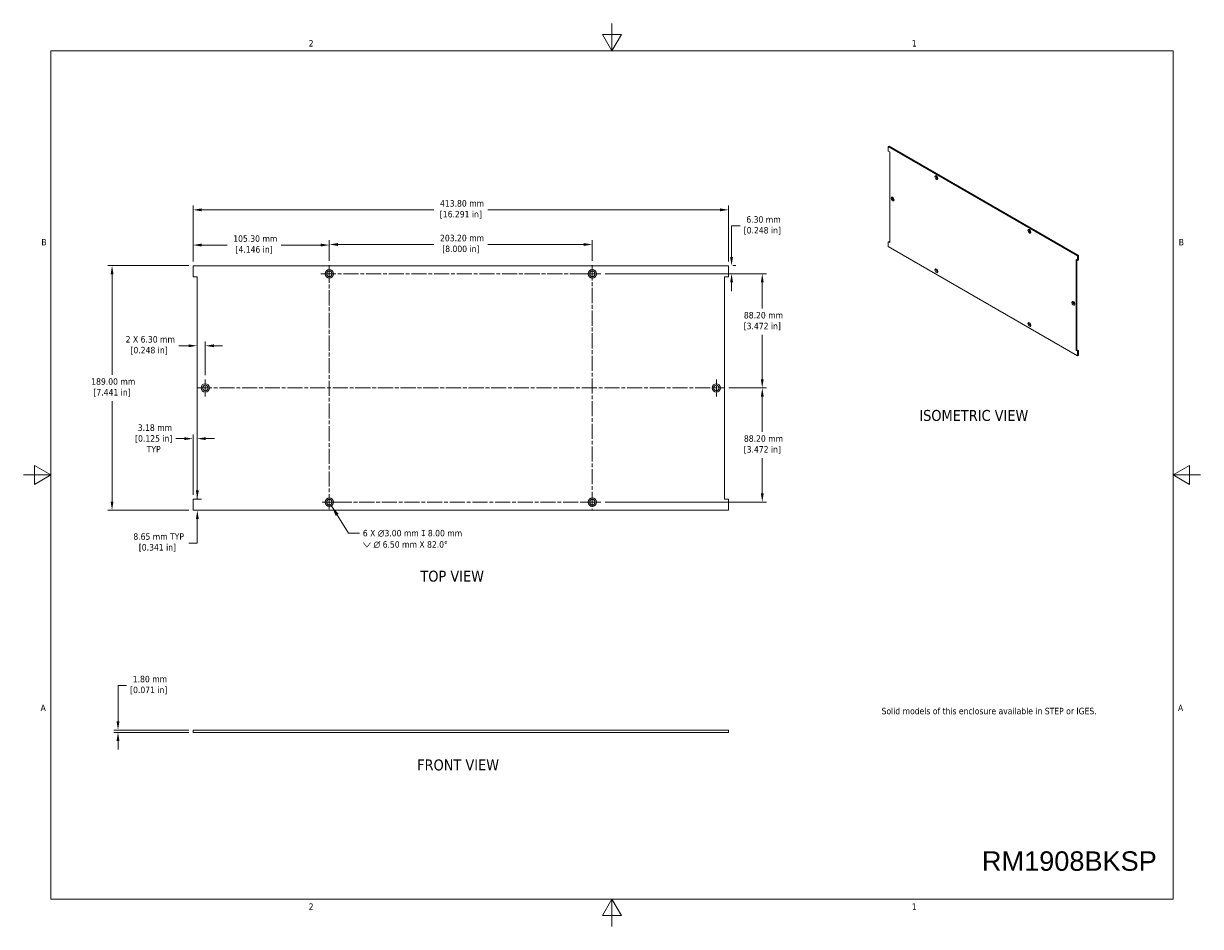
# Model space of a CAD drawing. Header units: millimetres. Extents: x 11 to 920, y 11 to 709.
import ezdxf

# ---------------------------------------------------------------- set-up
doc = ezdxf.new("R2010")
doc.units = ezdxf.units.MM
doc.header["$LTSCALE"] = 3.333333
doc.linetypes.add('CHAIN', pattern=[0.7087, 0.4724, -0.0591, 0.1181, -0.0591])
for name, color, linetype, lineweight in [('Center Mark (ANSI)', 7, 'Continuous', 9), ('Centerline (ANSI)', 7, 'Continuous', 9), ('Dimension (ANSI)', 7, 'Continuous', 9), ('Sketch Geometry (ANSI)', 7, 'Continuous', 9), ('Symbol (ANSI)', 7, 'Continuous', 9), ('Visible (ANSI)', 7, 'Continuous', 18)]:
    doc.layers.add(name, color=color, linetype=linetype, lineweight=lineweight)
doc.styles.add('Label Text (ANSI)', font='tahoma.ttf')
doc.styles.add('Note Text (ANSI)', font='tahoma.ttf')
doc.dimstyles.new('Default - mm (ANSI)', dxfattribs={"dimscale": 3.333333, "dimtxt": 1.5, "dimasz": 2, "dimexe": 1, "dimexo": 1, "dimgap": 0.8, "dimtad": 0, "dimtih": 1, "dimtoh": 1, "dimrnd": 1e-08, "dimzin": 0, "dimdsep": 46, "dimtxsty": 'Note Text (ANSI)', "dimcen": 0.09, "dimdle": 4, "dimclrd": 256, "dimclre": 256, "dimclrt": 256, "dimadec": 1, "dimazin": 0, "dimtfac": 1, "dimtofl": 0, "dimtmove": 0, "dimatfit": 3, "dimfxl": 1, "dimtolj": 1, "dimtzin": 0, "dimlwd": -1, "dimlwe": -1, "dimarcsym": 0})
doc.dimstyles.new('Default - mm (ANSI)$7', dxfattribs={"dimscale": 3.333333, "dimtxt": 1.5, "dimasz": 2.5, "dimexe": 1, "dimexo": 1, "dimgap": 0.8, "dimtad": 0, "dimtih": 1, "dimtoh": 1, "dimrnd": 1e-08, "dimzin": 0, "dimdsep": 46, "dimtxsty": 'Note Text (ANSI)', "dimcen": 0.09, "dimdle": 4, "dimclrd": 256, "dimclre": 256, "dimclrt": 256, "dimadec": 1, "dimazin": 0, "dimtfac": 1, "dimtofl": 0, "dimtmove": 0, "dimatfit": 3, "dimfxl": 1, "dimtolj": 1, "dimtzin": 0, "dimlwd": -1, "dimlwe": -1, "dimarcsym": 0})

# ---------------------------------------------------------------- blocks, each defined once
blk = doc.blocks.new('Borders Default Border')
at = {"layer": 'Sketch Geometry (ANSI)', "flags": 128}
for points in [[(139.7, 212.6), (139.7, 206.25), (137.5, 210.06), (141.9, 210.06), (139.7, 206.25)], [(9.65, 9.65), (9.65, 206.25), (269.75, 206.25), (269.75, 9.65), (9.65, 9.65)], [(3.3, 107.95), (9.65, 107.95), (5.84, 110.15), (5.84, 105.75), (9.65, 107.95)], [(276.1, 107.95), (269.75, 107.95), (273.56, 110.15), (273.56, 105.75), (269.75, 107.95)], [(139.7, 3.3), (139.7, 9.65), (137.5, 5.84), (141.9, 5.84), (139.7, 9.65)]]:
    blk.add_lwpolyline(points, dxfattribs=at)
at = {"layer": 'Sketch Geometry (ANSI)', "char_height": 1.5, "attachment_point": 7, "style": 'Note Text (ANSI)'}
for s, insert in [('2', (69.4, 207.26)), ('1', (209.21, 207.26)), ('B', (7.43, 161.17)), ('B', (271.06, 161.17)), ('A', (7.25, 53.22)), ('A', (270.88, 53.22)), ('2', (69.4, 7.14)), ('1', (209.21, 7.14))]:
    blk.add_mtext(s, dxfattribs=dict(at, insert=insert))
blk = doc.blocks.new('*D5')
at = {"layer": 'Defpoints', "color": 0, "transparency": 16777216}
for p in [(83.99, 161), (141.97, 162.8), (141.97, 161)]:
    blk.add_point(p, dxfattribs=at)
at = {"layer": 'Dimension (ANSI)', "transparency": 16777216}
for p, q in [((83.99, 169.46), (83.99, 197.16)), ((83.99, 197.16), (90.65, 197.16)), ((138.63, 162.8), (80.65, 162.8)), ((138.63, 161), (80.65, 161)), ((83.99, 154.33), (83.99, 147.66))]:
    blk.add_line(p, q, dxfattribs=at)
for points in [[(82.88, 169.46), (85.1, 169.46), (83.99, 162.8)], [(82.88, 154.33), (85.1, 154.33), (83.99, 161)]]:
    blk.add_solid(points, dxfattribs=at)
at = {"layer": 'Dimension (ANSI)', "transparency": 16777216, "insert": (107.72, 204.65), "char_height": 5, "attachment_point": 2, "style": 'Note Text (ANSI)'}
blk.add_mtext('\\A1; 1.80 mm\\P[0.071 in]', dxfattribs=at)
blk = doc.blocks.new('*D6')
at = {"layer": 'Defpoints', "color": 0, "transparency": 16777216}
for p in [(79.38, 521.58), (141.97, 521.58), (141.97, 332.58)]:
    blk.add_point(p, dxfattribs=at)
at = {"layer": 'Dimension (ANSI)', "transparency": 16777216}
for p, q in [((138.63, 521.58), (76.05, 521.58)), ((79.38, 514.91), (79.38, 437.24)), ((79.38, 339.24), (79.38, 416.91)), ((138.63, 332.58), (76.05, 332.58))]:
    blk.add_line(p, q, dxfattribs=at)
for points in [[(78.27, 514.91), (80.49, 514.91), (79.38, 521.58)], [(78.27, 339.24), (80.49, 339.24), (79.38, 332.58)]]:
    blk.add_solid(points, dxfattribs=at)
at = {"layer": 'Dimension (ANSI)', "transparency": 16777216, "insert": (79.38, 434.57), "char_height": 5, "attachment_point": 2, "style": 'Note Text (ANSI)'}
blk.add_mtext('\\A1; 189.00 mm\\P[7.441 in]', dxfattribs=at)
blk = doc.blocks.new('*D7')
at = {"layer": 'Defpoints', "color": 0, "transparency": 16777216}
for p in [(141.97, 564.72), (141.97, 521.58), (555.77, 521.58)]:
    blk.add_point(p, dxfattribs=at)
at = {"layer": 'Dimension (ANSI)', "transparency": 16777216}
for p, q in [((141.97, 524.91), (141.97, 568.05)), ((148.63, 564.72), (328.06, 564.72)), ((549.1, 564.72), (369.67, 564.72)), ((555.77, 524.91), (555.77, 568.05))]:
    blk.add_line(p, q, dxfattribs=at)
for points in [[(148.63, 565.83), (148.63, 563.61), (141.97, 564.72)], [(549.1, 565.83), (549.1, 563.61), (555.77, 564.72)]]:
    blk.add_solid(points, dxfattribs=at)
at = {"layer": 'Dimension (ANSI)', "transparency": 16777216, "insert": (348.87, 572.21), "char_height": 5, "attachment_point": 2, "style": 'Note Text (ANSI)'}
blk.add_mtext('\\A1; 413.80 mm\\P[16.291 in]', dxfattribs=at)
blk = doc.blocks.new('*D8')
at = {"layer": 'Defpoints', "color": 0, "transparency": 16777216}
for p in [(555.77, 521.58), (558.04, 521.58), (457.05, 515.28)]:
    blk.add_point(p, dxfattribs=at)
at = {"layer": 'Dimension (ANSI)', "transparency": 16777216}
for p, q in [((558.04, 528.24), (558.04, 552.29)), ((558.04, 552.29), (564.71, 552.29)), ((559.1, 521.58), (561.37, 521.58)), ((460.38, 515.28), (561.37, 515.28)), ((558.04, 508.61), (558.04, 501.94))]:
    blk.add_line(p, q, dxfattribs=at)
for points in [[(556.93, 528.24), (559.15, 528.24), (558.04, 521.58)], [(556.93, 508.61), (559.15, 508.61), (558.04, 515.28)]]:
    blk.add_solid(points, dxfattribs=at)
at = {"layer": 'Dimension (ANSI)', "transparency": 16777216, "insert": (581.78, 559.78), "char_height": 5, "attachment_point": 2, "style": 'Note Text (ANSI)'}
blk.add_mtext('\\A1; 6.30 mm\\P[0.248 in]', dxfattribs=at)
blk = doc.blocks.new('*D9')
at = {"layer": 'Defpoints', "color": 0, "transparency": 16777216}
for p in [(457.05, 515.28), (581.75, 515.28), (552.59, 427.08)]:
    blk.add_point(p, dxfattribs=at)
at = {"layer": 'Dimension (ANSI)', "transparency": 16777216}
for p, q in [((460.38, 515.28), (585.08, 515.28)), ((581.75, 508.61), (581.75, 488.45)), ((581.75, 433.74), (581.75, 468.13)), ((555.93, 427.08), (585.08, 427.08))]:
    blk.add_line(p, q, dxfattribs=at)
for points in [[(580.64, 508.61), (582.86, 508.61), (581.75, 515.28)], [(580.64, 433.74), (582.86, 433.74), (581.75, 427.08)]]:
    blk.add_solid(points, dxfattribs=at)
at = {"layer": 'Dimension (ANSI)', "transparency": 16777216, "insert": (581.75, 485.79), "char_height": 5, "attachment_point": 2, "style": 'Note Text (ANSI)'}
blk.add_mtext('\\A1; 88.20 mm\\P[3.472 in]', dxfattribs=at)
blk = doc.blocks.new('*D10')
at = {"layer": 'Defpoints', "color": 0, "transparency": 16777216}
for p in [(247.27, 537.94), (247.27, 521.86), (450.47, 521.86)]:
    blk.add_point(p, dxfattribs=at)
at = {"layer": 'Dimension (ANSI)', "transparency": 16777216}
for p, q in [((247.27, 525.19), (247.27, 541.28)), ((253.93, 537.94), (328.06, 537.94)), ((443.8, 537.94), (369.67, 537.94)), ((450.47, 525.19), (450.47, 541.28))]:
    blk.add_line(p, q, dxfattribs=at)
for points in [[(253.93, 539.06), (253.93, 536.83), (247.27, 537.94)], [(443.8, 539.06), (443.8, 536.83), (450.47, 537.94)]]:
    blk.add_solid(points, dxfattribs=at)
at = {"layer": 'Dimension (ANSI)', "transparency": 16777216, "insert": (348.87, 545.43), "char_height": 5, "attachment_point": 2, "style": 'Note Text (ANSI)'}
blk.add_mtext('\\A1; 203.20 mm\\P[8.000 in]', dxfattribs=at)
blk = doc.blocks.new('*D11')
at = {"layer": 'Defpoints', "color": 0, "transparency": 16777216}
for p in [(247.27, 537.51), (141.97, 521.58), (247.27, 521.86)]:
    blk.add_point(p, dxfattribs=at)
at = {"layer": 'Dimension (ANSI)', "transparency": 16777216}
for p, q in [((141.97, 524.91), (141.97, 540.85)), ((148.63, 537.51), (168.33, 537.51)), ((240.6, 537.51), (209.93, 537.51)), ((247.27, 525.19), (247.27, 540.85))]:
    blk.add_line(p, q, dxfattribs=at)
for points in [[(148.63, 538.63), (148.63, 536.4), (141.97, 537.51)], [(240.6, 538.63), (240.6, 536.4), (247.27, 537.51)]]:
    blk.add_solid(points, dxfattribs=at)
at = {"layer": 'Dimension (ANSI)', "transparency": 16777216, "insert": (189.13, 545), "char_height": 5, "attachment_point": 2, "style": 'Note Text (ANSI)'}
blk.add_mtext('\\A1; 105.30 mm\\P[4.146 in]', dxfattribs=at)
blk = doc.blocks.new('*D12')
at = {"layer": 'Defpoints', "color": 0, "transparency": 16777216}
for p in [(141.97, 341.23), (145.28, 341.23), (141.97, 332.58)]:
    blk.add_point(p, dxfattribs=at)
at = {"layer": 'Dimension (ANSI)', "transparency": 16777216}
for p, q in [((145.28, 347.89), (145.28, 354.56)), ((145.3, 341.23), (148.61, 341.23)), ((145.3, 332.58), (148.61, 332.58)), ((145.28, 325.91), (145.28, 307.29)), ((145.28, 307.29), (138.61, 307.29))]:
    blk.add_line(p, q, dxfattribs=at)
for points in [[(144.17, 347.89), (146.39, 347.89), (145.28, 341.23)], [(144.17, 325.91), (146.39, 325.91), (145.28, 332.58)]]:
    blk.add_solid(points, dxfattribs=at)
at = {"layer": 'Dimension (ANSI)', "transparency": 16777216, "insert": (114.46, 314.79), "char_height": 5, "attachment_point": 2, "style": 'Note Text (ANSI)'}
blk.add_mtext('\\A1; 8.65 mm TYP\\P[0.341 in]', dxfattribs=at)
blk = doc.blocks.new('*D13')
at = {"layer": 'Defpoints', "color": 0, "transparency": 16777216}
for p in [(145.14, 387.92), (145.14, 384.6), (141.97, 341.23)]:
    blk.add_point(p, dxfattribs=at)
at = {"layer": 'Dimension (ANSI)', "transparency": 16777216}
for p, q in [((141.97, 344.56), (141.97, 391.25)), ((135.3, 387.92), (128.63, 387.92)), ((151.81, 387.92), (158.48, 387.92))]:
    blk.add_line(p, q, dxfattribs=at)
for points in [[(135.3, 389.03), (135.3, 386.81), (141.97, 387.92)], [(151.81, 389.03), (151.81, 386.81), (145.14, 387.92)]]:
    blk.add_solid(points, dxfattribs=at)
at = {"layer": 'Dimension (ANSI)', "transparency": 16777216, "insert": (111.57, 398.92), "char_height": 5, "attachment_point": 2, "style": 'Note Text (ANSI)'}
blk.add_mtext('\\A1; 3.18 mm\\P[0.125 in]{\\PTYP}', dxfattribs=at)
blk = doc.blocks.new('*D14')
at = {"layer": 'Defpoints', "color": 0, "transparency": 16777216}
for p in [(151.44, 459.68), (151.44, 433.66), (145.14, 414)]:
    blk.add_point(p, dxfattribs=at)
at = {"layer": 'Dimension (ANSI)', "transparency": 16777216}
for p, q in [((138.48, 459.68), (131.08, 459.68)), ((151.44, 436.99), (151.44, 463.02)), ((158.11, 459.68), (164.78, 459.68))]:
    blk.add_line(p, q, dxfattribs=at)
for points in [[(138.48, 460.79), (138.48, 458.57), (145.14, 459.68)], [(158.11, 460.79), (158.11, 458.57), (151.44, 459.68)]]:
    blk.add_solid(points, dxfattribs=at)
at = {"layer": 'Dimension (ANSI)', "transparency": 16777216, "insert": (108, 467.17), "char_height": 5, "attachment_point": 2, "style": 'Note Text (ANSI)'}
blk.add_mtext('\\A1; 2 X 6.30 mm\\P[0.248 in]', dxfattribs=at)
blk = doc.blocks.new('*D15')
at = {"layer": 'Defpoints', "color": 0, "transparency": 16777216}
for p in [(552.88, 427.08), (457.05, 338.88), (581.78, 338.88)]:
    blk.add_point(p, dxfattribs=at)
at = {"layer": 'Dimension (ANSI)', "transparency": 16777216}
for p, q in [((556.21, 427.08), (585.12, 427.08)), ((581.78, 420.41), (581.78, 393.14)), ((581.78, 345.54), (581.78, 372.81)), ((460.38, 338.88), (585.12, 338.88))]:
    blk.add_line(p, q, dxfattribs=at)
for points in [[(580.67, 420.41), (582.89, 420.41), (581.78, 427.08)], [(580.67, 345.54), (582.89, 345.54), (581.78, 338.88)]]:
    blk.add_solid(points, dxfattribs=at)
at = {"layer": 'Dimension (ANSI)', "transparency": 16777216, "insert": (581.78, 390.47), "char_height": 5, "attachment_point": 2, "style": 'Note Text (ANSI)'}
blk.add_mtext('\\A1; 88.20 mm\\P[3.472 in]', dxfattribs=at)

msp = doc.modelspace()

# ---------------------------------------------------------------- linework, layer by layer
at = {"layer": 'Center Mark (ANSI)', "linetype": 'CHAIN', "ltscale": 2.194225}
for p, q in [((247.267, 521.859), (247.267, 508.692)), ((457.051, 515.275), (443.884, 515.275)), ((151.442, 433.659), (151.442, 420.492)), ((546.292, 433.659), (546.292, 420.492)), ((457.051, 338.875), (443.884, 338.875))]:
    msp.add_line(p, q, dxfattribs=at)
at = {"layer": 'Center Mark (ANSI)', "linetype": 'CHAIN', "ltscale": 1.827578}
msp.add_line((241.784, 338.875), (252.751, 338.875), dxfattribs=at)
at = {"layer": 'Centerline (ANSI)', "linetype": 'CHAIN', "ltscale": 7.40793}
for p, q in [((247.267, 333.392), (247.267, 521.859)), ((450.467, 521.859), (450.467, 332.292)), ((240.684, 515.275), (457.051, 515.275)), ((144.859, 427.075), (552.876, 427.075)), ((457.051, 338.875), (241.784, 338.875))]:
    msp.add_line(p, q, dxfattribs=at)
at = {"layer": 'Visible (ANSI)'}
for p, q in [((679.759, 614.003), (679.123, 613.636)), ((825.423, 529.169), (679.123, 613.636)), ((679.123, 613.636), (679.123, 610.104)), ((679.123, 610.104), (680.245, 609.456)), ((679.759, 614.003), (826.06, 529.536)), ((680.245, 609.456), (680.245, 539.36)), ((679.759, 540.375), (679.123, 540.008)), ((679.123, 540.008), (679.123, 536.477)), ((680.245, 539.36), (679.123, 540.008)), ((679.759, 540.375), (680.245, 540.095)), ((679.123, 536.477), (825.423, 452.01)), ((826.06, 529.536), (825.423, 529.169)), ((825.423, 525.638), (825.423, 529.169)), ((826.06, 529.536), (826.06, 526.005)), ((555.767, 521.575), (141.967, 521.575)), ((141.967, 521.575), (141.967, 512.925)), ((555.767, 512.925), (555.767, 521.575)), ((824.301, 456.19), (824.301, 526.286)), ((824.301, 526.286), (825.423, 525.638)), ((824.937, 525.918), (824.937, 456.557)), ((826.06, 526.005), (825.423, 525.638)), ((141.967, 512.925), (145.142, 512.925)), ((145.142, 512.925), (145.142, 341.225)), ((552.592, 341.225), (552.592, 512.925)), ((552.592, 512.925), (555.767, 512.925)), ((824.937, 456.557), (824.301, 456.19)), ((825.423, 455.541), (824.301, 456.19)), ((824.937, 456.557), (826.06, 455.909)), ((826.06, 455.909), (825.423, 455.541)), ((825.423, 452.01), (825.423, 455.541)), ((826.06, 455.909), (826.06, 452.378)), ((826.06, 452.378), (825.423, 452.01)), ((141.967, 341.225), (141.967, 332.575)), ((145.142, 341.225), (141.967, 341.225)), ((555.767, 341.225), (552.592, 341.225)), ((555.767, 332.575), (555.767, 341.225)), ((141.967, 332.575), (555.767, 332.575)), ((141.967, 162.798), (555.767, 162.798)), ((141.967, 162.798), (141.967, 160.998)), ((555.767, 160.998), (141.967, 160.998)), ((555.767, 162.798), (555.767, 160.998))]:
    msp.add_line(p, q, dxfattribs=at)
for centre, radius in [((247.267, 515.275), 3.25), ((450.467, 515.275), 3.25), ((247.267, 515.275), 2.15), ((450.467, 515.275), 2.15), ((151.442, 427.075), 3.25), ((151.442, 427.075), 2.15), ((546.292, 427.075), 3.25), ((546.292, 427.075), 2.15), ((247.267, 338.875), 3.25), ((247.267, 338.875), 2.15), ((450.467, 338.875), 3.25), ((450.467, 338.875), 2.15)]:
    msp.add_circle(centre, radius, dxfattribs=at)
for centre in [(716.352, 589.569), (682.473, 573.122), (788.194, 548.091), (716.352, 517.554), (822.073, 492.524), (788.194, 476.076)]:
    msp.add_ellipse(centre, major_axis=(-0.812, 1.407), ratio=0.5773503, dxfattribs=at)
for centre, major_axis, start_param, end_param in [((716.799, 589.828), (-0.538, 0.931), 5.9194724, 9.7884909), ((716.988, 589.937), (-0.537, 0.931), 0.1767399, 2.9648528), ((682.92, 573.38), (-0.538, 0.931), 5.9194724, 9.7884909), ((683.109, 573.489), (-0.537, 0.931), 0.1767399, 2.9648528), ((788.641, 548.35), (-0.537, 0.931), 5.9194724, 9.7884909), ((788.831, 548.459), (-0.537, 0.931), 0.1767399, 2.9648528), ((716.799, 517.813), (-0.537, 0.931), 5.9194724, 9.7884909), ((716.988, 517.922), (-0.538, 0.931), 0.1767399, 2.9648528), ((822.521, 492.782), (-0.538, 0.931), 5.9194724, 9.7884909), ((822.71, 492.891), (-0.538, 0.931), 0.1767399, 2.9648528), ((788.641, 476.335), (-0.537, 0.931), 5.9194724, 9.7884909), ((788.831, 476.444), (-0.537, 0.931), 0.1767399, 2.9648528)]:
    msp.add_ellipse(centre, major_axis=major_axis, ratio=0.5773503, start_param=start_param, end_param=end_param, dxfattribs=at)

# ---------------------------------------------------------------- block references
at = {"xscale": 3.333333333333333, "yscale": 3.333333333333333, "zscale": 3.333333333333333}
msp.add_blockref('Borders Default Border', (0, 0), dxfattribs=at)

# ---------------------------------------------------------------- texts
at = {"layer": 'Symbol (ANSI)', "attachment_point": 7, "style": 'Label Text (ANSI)'}
for s, insert, char_height in [('ISOMETRIC VIEW', (703.122, 401.451), 8.46667), ('TOP VIEW', (317.617, 277.293), 8.4667), ('FRONT VIEW', (315.127, 131.444), 8.4667)]:
    msp.add_mtext(s, dxfattribs=dict(at, insert=insert, char_height=char_height))
at = {"layer": 'Symbol (ANSI)', "insert": (273.155, 317.41), "char_height": 5, "width": 82.65288, "attachment_point": 1, "line_spacing_factor": 1.05, "style": 'Note Text (ANSI)'}
msp.add_mtext('{6 X \\fAIGDT|b0|i0;\\H5.0000;n\\fTahoma|b0|i0;\\H5.0000;3.00 mm \\fAIGDT|b0|i0;\\H5.0000;x\\fTahoma|b0|i0;\\H5.0000; 8.00 mm\\P\\fAIGDT|b0|i0;\\H5.0000;w\\fTahoma|b0|i0;\\H5.0000; \\fAIGDT|b0|i0;\\H5.0000;n\\fTahoma|b0|i0;\\H5.0000; 6.50 mm X 82.0°}', dxfattribs=at)
at = {"layer": 'Symbol (ANSI)', "color": 5, "true_color": 0x0000ff, "insert": (673.948, 188.192), "char_height": 5, "width": 207.25993, "attachment_point": 1, "line_spacing_factor": 0.987884, "style": 'Note Text (ANSI)'}
msp.add_mtext('\\PSolid models of this enclosure available in STEP or IGES.', dxfattribs=at)
at = {"layer": 'Symbol (ANSI)', "insert": (819.036, 69.04), "char_height": 15, "width": 135.12576, "attachment_point": 2, "style": 'Note Text (ANSI)'}
msp.add_mtext('{\\fArial|b0|i0;\\H15.0000;RM1908BKSP}', dxfattribs=at)

# ---------------------------------------------------------------- dimensions: what is measured, and where the dimension line sits
at = {"layer": 'Dimension (ANSI)'}
for base, p1, p2, angle, text, override, picture, middle in [((141.967, 564.72), (555.767, 521.575), (141.967, 521.575), 180, ' <> mm\\X[16.291 in]', {"dimtih": 0, "dimtoh": 0, "dimdec": 2, "dimpost": '', "dimtp": 0, "dimtm": 0, "dimtdec": 2, "dimatfit": 1, "dimtvp": -0.25}, '*D7', (348.867, 564.72)), ((558.04, 521.575), (457.051, 515.275), (555.767, 521.575), 90, ' <> mm\\X[0.248 in]', {"dimdec": 2, "dimpost": '', "dimtp": 0, "dimtm": 0, "dimtdec": 2, "dimatfit": 1, "dimtvp": -0.25}, '*D8', (581.775, 552.292)), ((247.267, 537.515), (141.967, 521.575), (247.267, 521.859), 180, ' <> mm\\X[4.146 in]', {"dimtih": 0, "dimtoh": 0, "dimdec": 2, "dimpost": '', "dimtp": 0, "dimtm": 0, "dimtdec": 2, "dimatfit": 1, "dimtvp": -0.25}, '*D11', (189.13, 537.515)), ((247.267, 537.945), (450.467, 521.859), (247.267, 521.859), 180, ' <> mm\\X[8.000 in]', {"dimtih": 0, "dimtoh": 0, "dimdec": 2, "dimpost": '', "dimtp": 0, "dimtm": 0, "dimtdec": 2, "dimatfit": 1, "dimtvp": -0.25}, '*D10', (348.867, 537.945)), ((79.38, 521.575), (141.967, 332.575), (141.967, 521.575), 90, ' <> mm\\X[7.441 in]', {"dimdec": 2, "dimpost": '', "dimtp": 0, "dimtm": 0, "dimtdec": 2, "dimatfit": 1, "dimtvp": -0.25}, '*D6', (79.38, 427.075)), ((581.751, 515.275), (552.592, 427.075), (457.051, 515.275), 90, ' <> mm\\X[3.472 in]', {"dimdec": 2, "dimpost": '', "dimtp": 0, "dimtm": 0, "dimtdec": 2, "dimatfit": 1, "dimtvp": -0.25}, '*D9', (581.751, 478.292)), ((151.442, 459.683), (145.142, 414), (151.442, 433.659), 180, ' 2 X <> mm\\X[0.248 in]', {"dimtih": 0, "dimtoh": 0, "dimdec": 2, "dimpost": '', "dimse1": 1, "dimtp": 0, "dimtm": 0, "dimtdec": 2, "dimatfit": 1, "dimtvp": -0.25}, '*D14', (108.005, 459.683)), ((581.783, 338.875), (552.876, 427.075), (457.051, 338.875), 90, ' <> mm\\X[3.472 in]', {"dimdec": 2, "dimpost": '', "dimtp": 0, "dimtm": 0, "dimtdec": 2, "dimatfit": 1, "dimtvp": -0.25}, '*D15', (581.783, 382.975)), ((145.142313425, 387.91976792), (141.967313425, 341.225318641), (145.142313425, 384.600523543), 180, ' <> mm\\X[0.125 in]{\\PTYP}', {"dimtih": 0, "dimtoh": 0, "dimdec": 2, "dimpost": '', "dimse2": 1, "dimtp": 0, "dimtm": 0, "dimtdec": 2, "dimatfit": 1, "dimtvp": -0.333333}, '*D13', (111.565030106, 387.91976792)), ((145.281, 341.225), (141.967, 332.575), (141.967, 341.225), 270, ' <> mm TYP\\X[0.341 in]', {"dimdec": 2, "dimpost": '', "dimtp": 0, "dimtm": 0, "dimtdec": 2, "dimatfit": 1, "dimtvp": -0.25}, '*D12', (114.456, 307.291)), ((83.987, 160.998), (141.967, 162.798), (141.967, 160.998), 90, ' <> mm\\X[0.071 in]', {"dimdec": 2, "dimpost": '', "dimtp": 0, "dimtm": 0, "dimtdec": 2, "dimatfit": 1, "dimtvp": -0.25}, '*D5', (107.723, 197.16))]:
    dim = msp.add_linear_dim(base=base, p1=p1, p2=p2, angle=angle, text=text, dimstyle='Default - mm (ANSI)', override=override, dxfattribs=at)
    dim.commit()
    dim.dimension.update_dxf_attribs({"geometry": picture, "text_midpoint": middle, "dimtype": 160})

# ---------------------------------------------------------------- leaders
at = {"layer": 'Symbol (ANSI)', "annotation_type": 0, "has_hookline": 1, "hookline_direction": 0, "text_width": 81.472}
msp.add_leader([(248.892, 336.061), (262.155, 314.91), (270.488, 314.91)], dimstyle='Default - mm (ANSI)$7', override={"dimtad": 0}, dxfattribs=at)

doc.saveas('drawing.dxf')
